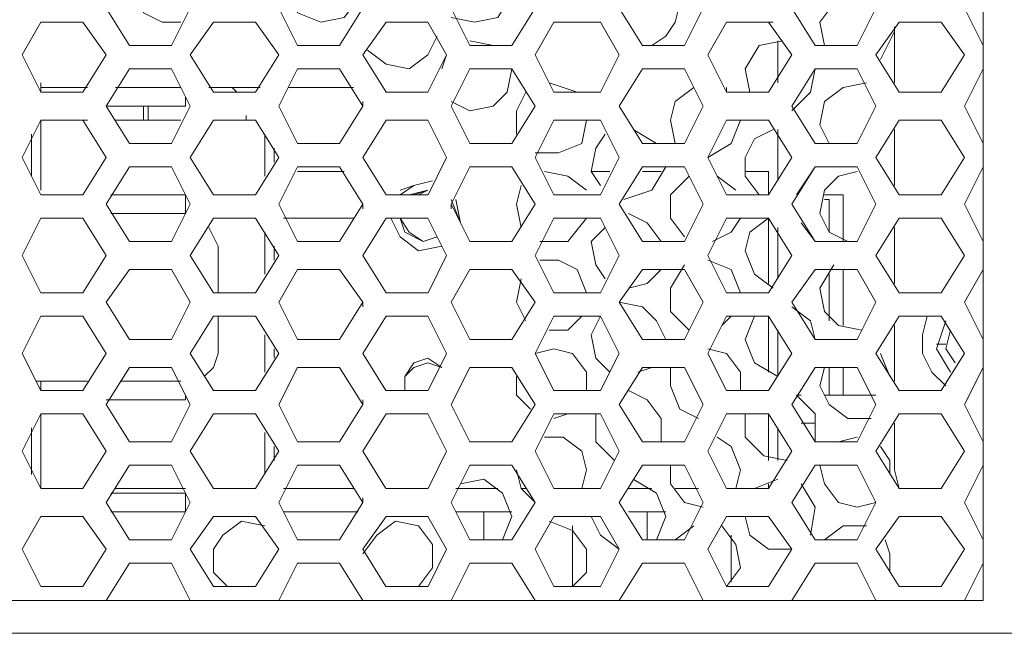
# Model space of a CAD drawing. Header units: millimetres. Extents: x 83969 to 163860, y -22594 to 4849.
# Tile 41 of 108: x 163516.46 to 163520.38, y -21397.21 to -21394.76. Entities that reach past the tile are written whole.
import ezdxf

# ---------------------------------------------------------------- set-up
doc = ezdxf.new("R2010")
doc.units = ezdxf.units.MM
doc.layers.get('0').update_dxf_attribs({"color": 251, "lineweight": 0})
doc.layers.add('_Opis_80', color=7, linetype='Continuous')

# ---------------------------------------------------------------- blocks, each defined once
blk = doc.blocks.new('UPS_2U_PA')
at = {"layer": '_Opis_80', "lineweight": 13}
for points in [[(45.1371, 54.3014), (45.1371, 46.7835)], [(39.7799, 50.7793), (39.7503, 50.6609), (39.8095, 50.5129), (39.9279, 50.4537), (40.0463, 50.4537)], [(41.7629, 50.4833), (41.9109, 50.4537), (42.0589, 50.4833), (42.1477, 50.6313), (42.1181, 50.7793)], [(43.0356, 50.3057), (43.1244, 50.3649), (43.1836, 50.4537), (43.2132, 50.5721), (43.1836, 50.6609), (43.0948, 50.7497), (43.006, 50.7793)], [(40.727, 50.6609), (40.7862, 50.5129), (40.9342, 50.4537), (41.0822, 50.4833), (41.171, 50.6017)], [(44.4267, 50.6017), (44.3083, 50.6313), (44.19, 50.5721), (44.1012, 50.4537), (44.1308, 50.3057)], [(39.5727, 50.5425), (39.7207, 50.3057)], [(39.9871, 50.3057), (40.1054, 50.5425)], [(40.6678, 50.5425), (40.7862, 50.3057)], [(41.0526, 50.3057), (41.2006, 50.5425)], [(41.7629, 50.5425), (41.8813, 50.3057)], [(42.1477, 50.3057), (42.2957, 50.5425)], [(42.8285, 50.5425), (42.9764, 50.3057)], [(43.2428, 50.3057), (43.3612, 50.5425)], [(43.9236, 50.5425), (44.0716, 50.3057)], [(44.3379, 50.3057), (44.4563, 50.5425)], [(45.0187, 50.5425), (45.1371, 50.3057)], [(39.1583, 50.4537), (39.0399, 50.2465)], [(39.4247, 50.4537), (39.1583, 50.4537)], [(39.5727, 50.2465), (39.4247, 50.4537)], [(40.2534, 50.4537), (40.1054, 50.2465)], [(40.5198, 50.4537), (40.2535, 50.4537)], [(40.6678, 50.2465), (40.5198, 50.4537)], [(41.3486, 50.4537), (41.2006, 50.2465)], [(41.6149, 50.4537), (41.3486, 50.4537)], [(41.7333, 50.2465), (41.6149, 50.4537)], [(42.4141, 50.4537), (42.2957, 50.2465)], [(42.7101, 50.4537), (42.4141, 50.4537)], [(42.8285, 50.2465), (42.7101, 50.4537)], [(43.5092, 50.4537), (43.3908, 50.2465)], [(43.7756, 50.4537), (43.5092, 50.4537)], [(43.746, 50.4537), (43.8052, 50.4537)], [(43.9236, 50.2465), (43.7756, 50.4537)], [(44.6043, 50.4537), (44.4563, 50.2465)], [(44.5747, 50.0689), (44.5747, 50.4241)], [(44.8707, 50.4537), (44.6043, 50.4537)], [(45.0187, 50.2465), (44.8707, 50.4537)], [(41.2302, 50.2761), (41.3486, 50.1873), (41.4965, 50.1577), (41.6149, 50.2465), (41.6741, 50.3649)], [(44.4859, 50.2169), (44.5747, 50.3945)], [(39.7207, 50.3057), (39.9871, 50.3057)], [(40.7862, 50.3057), (41.0526, 50.3057)], [(42.0293, 50.3057), (41.8813, 50.3353)], [(41.8813, 50.3057), (42.1477, 50.3057)], [(42.9765, 50.3057), (43.2428, 50.3057)], [(43.8644, 50.3353), (43.7164, 50.3057), (43.6276, 50.1577), (43.6572, 50.0097)], [(43.8348, 50.0689), (43.8348, 50.3353)], [(44.0716, 50.3057), (44.338, 50.3057)], [(39.0399, 50.2465), (39.1583, 50.0097)], [(39.4247, 50.0097), (39.5727, 50.2465)], [(40.1054, 50.2465), (40.2534, 50.0097)], [(40.5198, 50.0097), (40.6678, 50.2465)], [(41.2006, 50.2465), (41.3486, 50.0097)], [(41.6149, 50.0097), (41.7333, 50.2465)], [(41.7333, 50.2465), (41.7037, 50.1577)], [(42.2957, 50.2465), (42.4141, 50.0097)], [(42.7101, 50.0097), (42.8285, 50.2465)], [(43.3908, 50.2465), (43.5092, 50.0097)], [(43.7756, 50.0097), (43.9236, 50.2465)], [(44.4563, 50.2465), (44.6043, 50.0097)], [(44.8707, 50.0097), (45.0187, 50.2465)], [(39.7207, 50.1577), (39.5727, 49.9209)], [(39.9871, 50.1577), (39.7207, 50.1577)], [(40.1054, 49.9209), (39.987, 50.1577)], [(40.7862, 50.1577), (40.6678, 49.9209)], [(41.0526, 50.1577), (40.7862, 50.1577)], [(41.2006, 49.9209), (41.0526, 50.1577)], [(41.8813, 50.1577), (41.7629, 49.9209)], [(41.7629, 49.9505), (41.8813, 49.8913), (42.0293, 49.9209), (42.1181, 50.0097), (42.1477, 50.1577)], [(42.1477, 50.1577), (41.8813, 50.1577)], [(42.2957, 49.9209), (42.1477, 50.1577)], [(42.9765, 50.1577), (42.8285, 49.9209)], [(43.2428, 50.1577), (42.9765, 50.1577)], [(43.3612, 49.9209), (43.2428, 50.1577)], [(44.0716, 50.1577), (43.9236, 49.9209)], [(43.9236, 49.8913), (44.042, 50.0097), (44.0716, 50.1577)], [(44.338, 50.1577), (44.0716, 50.1577)], [(44.4563, 49.9209), (44.338, 50.1577)], [(45.1371, 50.1577), (45.0187, 49.9209)], [(39.1583, 50.0393), (39.1583, 50.0689)], [(39.1583, 50.0393), (39.1583, 50.0097)], [(39.1583, 50.0393), (39.4543, 50.0393)], [(39.6319, 50.0393), (40.0463, 50.0393)], [(40.2238, 50.0393), (40.5494, 50.0393)], [(40.4014, 50.0097), (40.3718, 50.0393)], [(40.727, 50.0393), (41.1414, 50.0393)], [(42.5621, 50.0097), (42.3845, 50.0689)], [(43.302, 50.0393), (43.1836, 49.9505), (43.154, 49.8321), (43.1836, 49.6841)], [(43.5092, 50.0097), (43.5092, 50.0393)], [(44.3971, 50.0689), (44.2492, 50.0393), (44.1308, 49.9505), (44.1012, 49.8025), (44.1604, 49.6841)], [(39.1583, 50.0097), (39.4247, 50.0097)], [(40.0758, 49.9801), (40.0758, 49.9209)], [(40.2534, 50.0097), (40.5198, 50.0097)], [(41.3486, 50.0097), (41.6149, 50.0097)], [(42.2365, 50.0097), (42.1773, 49.8913), (42.1773, 49.7433)], [(42.4141, 50.0097), (42.7101, 50.0097)], [(43.5092, 50.0097), (43.7756, 50.0097)], [(44.6043, 50.0097), (44.8707, 50.0097)], [(39.5727, 49.9209), (39.7207, 49.6841)], [(39.5727, 49.9209), (40.0759, 49.9209)], [(39.8095, 49.9209), (39.8095, 49.8321)], [(39.8391, 49.9209), (39.8391, 49.8321)], [(39.9871, 49.6841), (40.1054, 49.9209)], [(40.6678, 49.9209), (40.7862, 49.6841)], [(41.0526, 49.6841), (41.2006, 49.9209)], [(41.2006, 49.9209), (41.2006, 49.9505)], [(41.7629, 49.9209), (41.8813, 49.6841)], [(42.1477, 49.6841), (42.2957, 49.9209)], [(42.8285, 49.9209), (42.9764, 49.6841)], [(43.2428, 49.6841), (43.3612, 49.9209)], [(43.9236, 49.9209), (44.0716, 49.6841)], [(44.3379, 49.6841), (44.4563, 49.9209)], [(45.0187, 49.9209), (45.1371, 49.6841)], [(40.4606, 49.8321), (40.4606, 49.8617)], [(39.1583, 49.8321), (39.0399, 49.5953)], [(39.1583, 49.3882), (39.1583, 49.8321)], [(39.1583, 49.8321), (39.4543, 49.8321)], [(39.4247, 49.8321), (39.1583, 49.8321)], [(39.5727, 49.5953), (39.4247, 49.8321)], [(39.6319, 49.8321), (40.0463, 49.8321)], [(40.2534, 49.8321), (40.1055, 49.5953)], [(40.2534, 49.8321), (40.5198, 49.8321)], [(40.5198, 49.8321), (40.2534, 49.8321)], [(40.6678, 49.5953), (40.5198, 49.8321)], [(41.3486, 49.8321), (41.2006, 49.5953)], [(41.6149, 49.8321), (41.3486, 49.8321)], [(41.7333, 49.5953), (41.6149, 49.8321)], [(42.4141, 49.8321), (42.2957, 49.5953)], [(42.2957, 49.6249), (42.4437, 49.6249), (42.5917, 49.6841), (42.6213, 49.8321)], [(42.7101, 49.8321), (42.4141, 49.8321)], [(42.8285, 49.5953), (42.7101, 49.8321)], [(43.5092, 49.8321), (43.3908, 49.5953)], [(43.3908, 49.5953), (43.5388, 49.6841), (43.598, 49.8321)], [(43.7756, 49.8321), (43.5092, 49.8321)], [(43.9236, 49.5953), (43.7756, 49.8321)], [(44.6043, 49.8321), (44.4563, 49.5953)], [(44.8707, 49.8321), (44.6043, 49.8321)], [(45.0187, 49.5953), (44.8707, 49.8321)], [(39.0991, 49.4769), (39.0991, 49.7433)], [(40.579, 49.477), (40.579, 49.7433)], [(42.7397, 49.7433), (42.6805, 49.6545), (42.6509, 49.5065), (42.7101, 49.4178)], [(43.0652, 49.6841), (42.9172, 49.7729)], [(43.8052, 49.7729), (43.6868, 49.7137), (43.6276, 49.5953), (43.6276, 49.477), (43.7164, 49.3586)], [(43.8348, 49.4474), (43.8348, 49.7729)], [(44.5747, 49.4178), (44.5747, 49.7729)], [(39.7207, 49.6841), (39.9871, 49.6841)], [(40.6382, 49.5657), (40.6382, 49.6545)], [(40.7862, 49.6841), (41.0526, 49.6841)], [(41.8813, 49.6841), (42.1477, 49.6841)], [(42.9765, 49.6841), (43.2428, 49.6841)], [(44.0716, 49.6841), (44.338, 49.6841)], [(39.0399, 49.5953), (39.1583, 49.3586)], [(39.4247, 49.3586), (39.5727, 49.5953)], [(40.1054, 49.5953), (40.2534, 49.3586)], [(40.5198, 49.3586), (40.6678, 49.5953)], [(41.2006, 49.5953), (41.3486, 49.3586)], [(41.615, 49.3586), (41.7333, 49.5953)], [(42.2957, 49.5953), (42.4141, 49.3586)], [(42.7101, 49.3586), (42.8285, 49.5953)], [(43.3908, 49.5953), (43.5092, 49.3586)], [(43.7756, 49.3586), (43.9236, 49.5953)], [(44.4563, 49.5953), (44.6043, 49.3586)], [(44.8707, 49.3586), (45.0187, 49.5953)], [(39.7207, 49.5361), (39.5727, 49.2994)], [(39.9871, 49.5361), (39.7207, 49.5361)], [(40.1054, 49.2994), (39.987, 49.5361)], [(40.7862, 49.5361), (40.6678, 49.2994)], [(41.0526, 49.5361), (40.7862, 49.5361)], [(41.2006, 49.2994), (41.0526, 49.5361)], [(41.8813, 49.5361), (41.7629, 49.2994)], [(42.1477, 49.5361), (41.8813, 49.5361)], [(42.2957, 49.2994), (42.1477, 49.5361)], [(42.9765, 49.5361), (42.8285, 49.2994)], [(42.8581, 49.329), (43.0356, 49.3882), (43.1244, 49.5361)], [(43.2428, 49.5361), (42.9765, 49.5361)], [(43.3612, 49.2994), (43.2428, 49.5361)], [(44.0716, 49.5361), (43.9236, 49.2994)], [(43.9532, 49.3586), (44.0716, 49.5361)], [(44.338, 49.5361), (44.0716, 49.5361)], [(44.4563, 49.2994), (44.338, 49.5361)], [(45.1371, 49.5361), (45.0187, 49.2994)], [(40.7862, 49.5065), (41.0822, 49.5065)], [(42.6213, 49.3882), (42.5029, 49.477), (42.3549, 49.5065)], [(42.6509, 49.5065), (42.7693, 49.5065)], [(42.9764, 49.5065), (43.0948, 49.5065)], [(43.2724, 49.477), (43.154, 49.3586), (43.154, 49.2106), (43.2428, 49.0922)], [(43.5684, 49.3882), (43.45, 49.477)], [(43.6276, 49.5065), (43.7756, 49.5065)], [(43.7756, 49.3586), (43.7756, 49.5065)], [(44.3379, 49.5065), (44.2196, 49.477), (44.1308, 49.3882), (44.1012, 49.2402), (44.1604, 49.1218), (44.2788, 49.0626)], [(41.6445, 49.4473), (41.5261, 49.4178), (41.4374, 49.3882)], [(41.6445, 49.4473), (41.5261, 49.4178), (41.4374, 49.3586)], [(42.2069, 49.4178), (42.1773, 49.2994), (42.2069, 49.1514)], [(39.1583, 49.3586), (39.4247, 49.3586)], [(40.0759, 49.3586), (39.6023, 49.3586)], [(40.0758, 49.2402), (40.0758, 49.3586)], [(40.2534, 49.3586), (40.5198, 49.3586)], [(41.3486, 49.3586), (41.6149, 49.3586)], [(41.6149, 49.3882), (41.4965, 49.3586)], [(41.5261, 49.3586), (41.6149, 49.3882), (41.5557, 49.3586)], [(42.4141, 49.3586), (42.7101, 49.3586)], [(43.5092, 49.3586), (43.7756, 49.3586)], [(44.2492, 49.3586), (44.1308, 49.3586)], [(44.2492, 49.0626), (44.2492, 49.3586)], [(44.6043, 49.3586), (44.8707, 49.3586)], [(39.5727, 49.2994), (39.7207, 49.0626)], [(39.9871, 49.0626), (40.1055, 49.2994)], [(40.6678, 49.2994), (40.7862, 49.0626)], [(41.0526, 49.0626), (41.2006, 49.2994)], [(41.2006, 49.2994), (41.2006, 49.2698)], [(41.8221, 49.181), (41.7629, 49.329)], [(41.7629, 49.2994), (41.8813, 49.0626)], [(41.7629, 49.2698), (41.7629, 49.2994)], [(41.7629, 49.2698), (41.7629, 49.2994)], [(41.8221, 49.181), (41.7925, 49.329)], [(42.1477, 49.0626), (42.2957, 49.2994)], [(42.8285, 49.2994), (42.9764, 49.0626)], [(43.2428, 49.0626), (43.3612, 49.2994)], [(43.9236, 49.2994), (44.0716, 49.0626)], [(44.1308, 49.329), (44.1604, 49.329)], [(44.1604, 49.329), (44.1604, 49.1218)], [(44.3379, 49.0626), (44.4563, 49.2994)], [(45.0187, 49.2994), (45.1371, 49.0626)], [(40.0759, 49.2402), (39.6023, 49.2402)], [(43.0948, 49.0626), (43.006, 49.181), (42.8877, 49.2402)], [(39.1583, 49.2106), (39.0399, 48.9738)], [(39.4247, 49.2106), (39.1583, 49.2106)], [(39.5727, 48.9738), (39.4247, 49.2106)], [(40.2534, 49.2106), (40.1055, 48.9738)], [(40.283, 49.033), (40.2238, 49.1514)], [(40.5198, 49.2106), (40.2534, 49.2106)], [(40.6678, 48.9738), (40.5198, 49.2106)], [(40.6974, 49.2106), (41.1414, 49.2106)], [(41.3486, 49.2106), (41.2006, 48.9738)], [(41.6149, 49.2106), (41.3486, 49.2106)], [(41.3782, 49.2106), (41.4374, 49.0922), (41.5557, 49.0034), (41.7037, 49.033)], [(41.3782, 49.2106), (41.4374, 49.0922), (41.5557, 49.0034), (41.7037, 49.033)], [(41.4374, 49.2106), (41.467, 49.1218), (41.5853, 49.0626), (41.6741, 49.0922)], [(41.4374, 49.2106), (41.467, 49.1218), (41.5853, 49.0626), (41.6741, 49.0922)], [(41.4374, 49.2106), (41.4965, 49.1218), (41.5853, 49.0626), (41.6741, 49.0922)], [(41.7333, 48.9738), (41.6149, 49.2106)], [(42.4141, 49.2106), (42.2957, 48.9738)], [(42.3253, 49.0626), (42.5029, 49.0626), (42.6213, 49.2106)], [(42.7101, 49.2106), (42.4141, 49.2106)], [(42.7397, 49.1514), (42.6509, 49.0626), (42.6805, 48.9146), (42.7397, 48.8258)], [(42.8285, 48.9738), (42.7101, 49.2106)], [(43.5092, 49.2106), (43.3908, 48.9738)], [(43.4204, 49.0626), (43.5388, 49.1218), (43.598, 49.2106)], [(43.7756, 49.2106), (43.5092, 49.2106)], [(43.7756, 49.2106), (43.6572, 49.1218), (43.6276, 49.0034), (43.6868, 48.8554), (43.8052, 48.7666)], [(43.9236, 48.9738), (43.7756, 49.2106)], [(43.7756, 48.7962), (43.7756, 49.2106)], [(43.8348, 48.8258), (43.8348, 49.1514)], [(44.0716, 49.0626), (43.9828, 49.181)], [(44.6043, 49.2106), (44.4563, 48.9738)], [(44.5747, 48.7962), (44.5747, 49.1514)], [(44.8707, 49.2106), (44.6043, 49.2106)], [(45.0187, 48.9738), (44.8707, 49.2106)], [(40.579, 48.8554), (40.579, 49.1218)], [(39.7207, 49.0626), (39.9871, 49.0626)], [(40.283, 48.737), (40.283, 49.033)], [(40.6382, 48.9442), (40.6382, 49.033)], [(40.7862, 49.0626), (41.0526, 49.0626)], [(41.8813, 49.0626), (42.1477, 49.0626)], [(42.9764, 49.0626), (43.2428, 49.0626)], [(44.0716, 49.0626), (44.338, 49.0626)], [(39.0399, 48.9738), (39.1583, 48.737)], [(39.4247, 48.737), (39.5727, 48.9738)], [(40.1054, 48.9738), (40.2534, 48.737)], [(40.5198, 48.737), (40.6678, 48.9738)], [(41.2006, 48.9738), (41.3486, 48.737)], [(41.615, 48.737), (41.7333, 48.9738)], [(42.2957, 48.9738), (42.4141, 48.737)], [(42.7101, 48.737), (42.8285, 48.9738)], [(43.3908, 48.9738), (43.5092, 48.737)], [(43.7756, 48.737), (43.9236, 48.9738)], [(44.4563, 48.9738), (44.6043, 48.737)], [(44.8707, 48.737), (45.0187, 48.9738)], [(42.6213, 48.737), (42.5621, 48.885), (42.4437, 48.9442), (42.3253, 48.9442)], [(43.2428, 48.9146), (43.154, 48.7666), (43.154, 48.6186), (43.2724, 48.5002)], [(43.598, 48.737), (43.5388, 48.885), (43.3908, 48.9442)], [(44.19, 48.9146), (44.1012, 48.7666), (44.1308, 48.6186), (44.2196, 48.5298), (44.3675, 48.5002)], [(39.7207, 48.885), (39.5727, 48.6778)], [(39.9871, 48.885), (39.7207, 48.885)], [(40.1054, 48.6778), (39.987, 48.885)], [(40.7862, 48.885), (40.6678, 48.6778)], [(41.0526, 48.885), (40.7862, 48.885)], [(41.2006, 48.6778), (41.0526, 48.885)], [(41.8813, 48.885), (41.7629, 48.6778)], [(42.1477, 48.885), (41.8813, 48.885)], [(42.2957, 48.6778), (42.1477, 48.885)], [(42.9765, 48.885), (42.8285, 48.6778)], [(42.8877, 48.7666), (43.006, 48.7962), (43.0948, 48.885)], [(43.2428, 48.885), (42.9764, 48.885)], [(43.3612, 48.6778), (43.2428, 48.885)], [(44.0716, 48.885), (43.9236, 48.6778)], [(44.3379, 48.885), (44.0716, 48.885)], [(44.1604, 48.8554), (44.1604, 48.5594)], [(44.2492, 48.5298), (44.2492, 48.885)], [(44.4563, 48.6778), (44.338, 48.885)], [(45.1371, 48.885), (45.0187, 48.6778)], [(42.2069, 48.8258), (42.1773, 48.6778), (42.2365, 48.5594)], [(39.1583, 48.737), (39.4247, 48.737)], [(40.2534, 48.737), (40.5198, 48.737)], [(41.3486, 48.737), (41.6149, 48.737)], [(42.4141, 48.737), (42.7101, 48.737)], [(43.5092, 48.737), (43.7756, 48.737)], [(44.6043, 48.737), (44.8707, 48.737)], [(39.5727, 48.6778), (39.7207, 48.441)], [(39.9871, 48.441), (40.1055, 48.6778)], [(40.6678, 48.6778), (40.7862, 48.441)], [(41.0526, 48.441), (41.2006, 48.6778)], [(41.2006, 48.6778), (41.2006, 48.6482)], [(41.7629, 48.6778), (41.8813, 48.441)], [(42.1477, 48.441), (42.2957, 48.6778)], [(42.8285, 48.6778), (42.9764, 48.441)], [(43.1244, 48.441), (43.0652, 48.5594), (42.9764, 48.6482), (42.8285, 48.6778)], [(43.2428, 48.441), (43.3612, 48.6778)], [(43.9236, 48.6778), (44.0716, 48.441)], [(44.3379, 48.441), (44.4563, 48.6778)], [(45.0187, 48.6778), (45.1371, 48.441)], [(39.1583, 48.589), (39.0399, 48.3522)], [(39.4247, 48.589), (39.1583, 48.589)], [(39.5727, 48.3522), (39.4247, 48.589)], [(40.2534, 48.589), (40.1055, 48.3522)], [(40.5198, 48.589), (40.2534, 48.589)], [(40.283, 48.3522), (40.283, 48.589)], [(40.6678, 48.3522), (40.5198, 48.589)], [(41.3486, 48.589), (41.2006, 48.3522)], [(41.6149, 48.589), (41.3486, 48.589)], [(41.7333, 48.3522), (41.6149, 48.589)], [(42.4141, 48.589), (42.2957, 48.3522)], [(42.3845, 48.5002), (42.5029, 48.5002), (42.5917, 48.589)], [(42.7101, 48.589), (42.4141, 48.589)], [(42.7101, 48.589), (42.6509, 48.4706), (42.6805, 48.3226), (42.7693, 48.2338)], [(42.8285, 48.3522), (42.7101, 48.589)], [(43.5092, 48.589), (43.3908, 48.3522)], [(43.4796, 48.5298), (43.5388, 48.589)], [(43.7756, 48.589), (43.5092, 48.589)], [(43.6868, 48.589), (43.6276, 48.441), (43.6868, 48.293), (43.8348, 48.2042)], [(43.9236, 48.3522), (43.7756, 48.589)], [(43.7756, 48.2338), (43.7756, 48.589)], [(44.0716, 48.441), (44.042, 48.5594), (43.9236, 48.6482)], [(44.6043, 48.589), (44.4563, 48.3522)], [(44.8707, 48.589), (44.6043, 48.589)], [(44.7819, 48.589), (44.7523, 48.4706), (44.7523, 48.3522), (44.8115, 48.2338), (44.9003, 48.145)], [(45.0187, 48.3522), (44.8707, 48.589)], [(44.5747, 48.1746), (44.5747, 48.5298)], [(44.9003, 48.5594), (44.8411, 48.3818), (44.9299, 48.2338)], [(40.579, 48.2338), (40.579, 48.4706)], [(43.8348, 48.2042), (43.8348, 48.5002)], [(44.9299, 48.5002), (44.9003, 48.3818), (44.9595, 48.293)], [(39.7207, 48.441), (39.9871, 48.441)], [(40.7862, 48.441), (41.0526, 48.441)], [(41.8813, 48.441), (42.1477, 48.441)], [(42.9764, 48.441), (43.2428, 48.441)], [(44.0716, 48.441), (44.3379, 48.441)], [(44.8411, 48.4114), (44.9003, 48.4114)], [(39.0399, 48.3522), (39.1583, 48.1154)], [(39.4247, 48.1154), (39.5727, 48.3522)], [(40.1054, 48.3522), (40.2534, 48.1155)], [(40.1942, 48.2042), (40.2534, 48.2634), (40.283, 48.3522)], [(40.5198, 48.1154), (40.6678, 48.3522)], [(40.6382, 48.3226), (40.6382, 48.3818)], [(41.2006, 48.3522), (41.3485, 48.1155)], [(41.615, 48.1155), (41.7333, 48.3522)], [(42.6213, 48.1155), (42.6213, 48.2338), (42.5325, 48.3522), (42.4141, 48.3818), (42.2957, 48.3522)], [(42.2957, 48.3522), (42.4141, 48.1154)], [(42.7101, 48.1155), (42.8285, 48.3522)], [(43.598, 48.1155), (43.598, 48.2338), (43.5092, 48.3522), (43.3908, 48.3818)], [(43.3908, 48.3522), (43.5092, 48.1154)], [(43.7756, 48.1154), (43.9236, 48.3522)], [(44.4563, 48.3522), (44.6043, 48.1155)], [(44.5451, 48.2042), (44.4859, 48.3522)], [(44.8707, 48.1154), (45.0187, 48.3522)], [(41.7037, 48.2634), (41.6149, 48.3226), (41.5261, 48.293), (41.467, 48.2042), (41.467, 48.1155)], [(41.7037, 48.2634), (41.6149, 48.293), (41.5261, 48.2634), (41.467, 48.2042), (41.467, 48.1155)], [(41.7037, 48.2634), (41.6149, 48.293), (41.5261, 48.2634), (41.467, 48.2042), (41.467, 48.1155)], [(39.7207, 48.2634), (39.5727, 48.0267)], [(39.9871, 48.2634), (39.7207, 48.2634)], [(40.1054, 48.0267), (39.987, 48.2634)], [(40.7862, 48.2634), (40.6678, 48.0267)], [(41.0526, 48.2634), (40.7862, 48.2634)], [(41.2006, 48.0267), (41.0526, 48.2634)], [(41.8813, 48.2634), (41.7629, 48.0267)], [(42.1477, 48.2634), (41.8813, 48.2634)], [(42.2957, 48.0266), (42.1477, 48.2634)], [(42.9765, 48.2634), (42.8285, 48.0267)], [(42.9468, 48.2338), (43.0356, 48.2634)], [(43.2428, 48.2634), (42.9764, 48.2634)], [(43.154, 48.2634), (43.154, 48.145), (43.2132, 47.9971), (43.3316, 47.9379)], [(43.3612, 48.0266), (43.2428, 48.2634)], [(44.0716, 48.2634), (43.9236, 48.0267)], [(44.3379, 48.2634), (44.0716, 48.2634)], [(44.1308, 48.2634), (44.1012, 48.145), (44.1604, 48.0267), (44.2788, 47.9379), (44.4267, 47.9379)], [(44.1604, 48.2634), (44.1604, 48.0859)], [(44.2492, 48.0859), (44.2492, 48.2634)], [(44.4563, 48.0267), (44.338, 48.2634)], [(45.1371, 48.2634), (45.0187, 48.0267)], [(39.1583, 48.1746), (39.1287, 48.1746)], [(39.1583, 48.1746), (39.1583, 48.1154)], [(39.1583, 48.1746), (39.4543, 48.1746)], [(39.6615, 48.1746), (40.0463, 48.1746)], [(42.1773, 48.2042), (42.1773, 48.0858), (42.2661, 47.9971)], [(39.1583, 48.1155), (39.4247, 48.1155)], [(40.2534, 48.1155), (40.5198, 48.1155)], [(41.3486, 48.1155), (41.6149, 48.1155)], [(42.4141, 48.1155), (42.7101, 48.1155)], [(43.0948, 47.7899), (43.0948, 47.9379), (43.006, 48.0563), (42.8877, 48.1155)], [(43.5092, 48.1155), (43.7756, 48.1155)], [(44.6043, 48.1155), (44.8707, 48.1155)], [(39.5727, 48.0563), (40.0759, 48.0563)], [(39.5727, 48.0267), (39.7207, 47.7899)], [(39.9871, 47.7899), (40.1055, 48.0267)], [(40.0758, 48.0858), (40.0758, 48.0563)], [(40.6678, 48.0267), (40.7862, 47.7899)], [(41.0526, 47.7899), (41.2006, 48.0267)], [(41.2006, 48.0563), (41.2006, 48.0267)], [(41.7629, 48.0266), (41.8813, 47.7899)], [(42.1477, 47.7899), (42.2957, 48.0267)], [(42.8285, 48.0266), (42.9764, 47.7899)], [(43.2428, 47.7899), (43.3612, 48.0267)], [(43.9236, 48.0267), (44.0716, 47.7899)], [(43.9532, 48.0858), (43.9828, 48.0858)], [(44.0716, 47.7899), (44.0716, 47.9675), (43.9532, 48.0858)], [(44.1308, 48.0858), (44.4563, 48.0858)], [(44.3379, 47.7899), (44.4563, 48.0267)], [(45.0187, 48.0267), (45.1371, 47.7899)], [(39.1583, 47.9675), (39.0399, 47.7307)], [(39.1583, 47.4939), (39.1583, 47.9675)], [(39.4247, 47.9675), (39.1583, 47.9675)], [(39.5727, 47.7307), (39.4247, 47.9675)], [(40.2534, 47.9675), (40.1055, 47.7307)], [(40.5198, 47.9675), (40.2534, 47.9675)], [(40.6678, 47.7307), (40.5198, 47.9675)], [(41.3486, 47.9675), (41.2006, 47.7307)], [(41.6149, 47.9675), (41.3486, 47.9675)], [(41.7333, 47.7307), (41.6149, 47.9675)], [(42.4141, 47.9675), (42.2957, 47.7307)], [(42.7101, 47.9675), (42.4141, 47.9675)], [(42.4141, 47.9379), (42.5029, 47.9675)], [(42.6805, 47.9675), (42.6805, 47.7899), (42.7989, 47.6715)], [(42.8285, 47.7307), (42.7101, 47.9675)], [(43.5092, 47.9675), (43.3908, 47.7307)], [(43.7756, 47.9675), (43.5092, 47.9675)], [(43.6276, 47.9675), (43.6276, 47.8195), (43.746, 47.7011), (43.894, 47.6715)], [(43.9236, 47.7307), (43.7756, 47.9675)], [(43.7756, 47.6715), (43.7756, 47.9675)], [(44.6043, 47.9675), (44.4563, 47.7307)], [(44.8707, 47.9675), (44.6043, 47.9675)], [(45.0187, 47.7307), (44.8707, 47.9675)], [(44.0716, 47.9083), (43.9828, 47.9083)], [(44.5747, 47.6123), (44.5747, 47.9083)], [(39.0991, 47.5827), (39.0991, 47.8787)], [(40.579, 47.5827), (40.579, 47.8491)], [(43.8348, 47.6715), (43.8348, 47.8787)], [(39.0991, 47.6123), (39.0991, 47.8195)], [(39.7207, 47.7899), (39.9871, 47.7899)], [(40.7862, 47.7899), (41.0526, 47.7899)], [(41.8813, 47.7899), (42.1477, 47.7899)], [(42.5917, 47.4939), (42.6213, 47.6123), (42.5917, 47.7307), (42.4733, 47.8195), (42.3549, 47.8195)], [(42.9765, 47.7899), (43.2428, 47.7899)], [(43.5684, 47.4939), (43.598, 47.6123), (43.5388, 47.7603), (43.45, 47.8195)], [(44.0716, 47.7899), (44.338, 47.7899)], [(44.3379, 47.8195), (44.2196, 47.7899)], [(39.0399, 47.7307), (39.1583, 47.4939)], [(39.4247, 47.4939), (39.5727, 47.7307)], [(40.1054, 47.7307), (40.2534, 47.4939)], [(40.5198, 47.4939), (40.6678, 47.7307)], [(40.6382, 47.6715), (40.6382, 47.7603)], [(41.2006, 47.7307), (41.3485, 47.4939)], [(41.615, 47.4939), (41.7333, 47.7307)], [(42.2957, 47.7307), (42.4141, 47.4939)], [(42.7101, 47.4939), (42.8285, 47.7307)], [(43.3908, 47.7307), (43.5092, 47.4939)], [(43.7756, 47.4939), (43.9236, 47.7307)], [(44.4563, 47.7307), (44.6043, 47.4939)], [(44.5451, 47.5827), (44.5451, 47.6715), (44.4859, 47.7603)], [(44.8707, 47.4939), (45.0187, 47.7307)], [(39.7207, 47.6419), (39.5727, 47.4051)], [(39.9871, 47.6419), (39.7207, 47.6419)], [(40.1054, 47.4051), (39.987, 47.6419)], [(40.7862, 47.6419), (40.6678, 47.4051)], [(41.0526, 47.6419), (40.7862, 47.6419)], [(41.2006, 47.4051), (41.0526, 47.6419)], [(41.8813, 47.6419), (41.7629, 47.4051)], [(42.1477, 47.6419), (41.8813, 47.6419)], [(42.2957, 47.4051), (42.1477, 47.6419)], [(42.1773, 47.6123), (42.2069, 47.4939), (42.2957, 47.4051)], [(42.9764, 47.6419), (42.8285, 47.4051)], [(43.2428, 47.6419), (42.9764, 47.6419)], [(43.154, 47.6419), (43.154, 47.5235), (43.2428, 47.4051), (43.3612, 47.3755)], [(43.3612, 47.4051), (43.2428, 47.6419)], [(44.0716, 47.6419), (43.9236, 47.4051)], [(44.3379, 47.6419), (44.0716, 47.6419)], [(44.1012, 47.6419), (44.1308, 47.5235), (44.2196, 47.4051), (44.3379, 47.3755), (44.4563, 47.4051)], [(44.4563, 47.4051), (44.338, 47.6419)], [(44.5747, 47.6123), (44.6043, 47.4939)], [(45.1371, 47.6419), (45.0187, 47.4051)], [(42.0885, 47.1683), (42.1477, 47.3163), (42.0885, 47.4643), (41.9701, 47.5531), (41.8221, 47.5235)], [(43.0652, 47.1683), (43.1244, 47.3163), (43.0652, 47.4643), (42.9172, 47.5531)], [(43.8348, 47.5531), (43.6868, 47.4939)], [(39.1583, 47.4939), (39.4247, 47.4939)], [(39.1583, 47.4939), (39.4247, 47.4939)], [(40.0759, 47.4643), (39.6023, 47.4643)], [(39.6319, 47.4939), (40.0759, 47.4939)], [(40.0758, 47.3459), (40.0758, 47.4643)], [(40.2534, 47.4939), (40.5198, 47.4939)], [(40.2534, 47.4939), (40.5198, 47.4939)], [(40.6974, 47.4939), (41.1414, 47.4939)], [(41.3486, 47.4939), (41.6149, 47.4939)], [(41.7925, 47.4939), (42.0589, 47.4939)], [(42.2069, 47.4939), (42.2365, 47.4939)], [(42.4141, 47.4939), (42.7101, 47.4939)], [(42.4141, 47.4939), (42.5917, 47.4939)], [(42.8876, 47.4939), (43.0356, 47.4939)], [(43.1836, 47.4939), (43.3316, 47.4939)], [(43.5092, 47.4939), (43.7756, 47.4939)], [(43.5092, 47.4939), (43.5684, 47.4939)], [(43.6868, 47.4939), (43.7756, 47.4939)], [(43.7756, 47.4939), (43.7756, 47.5235)], [(43.7756, 47.4939), (43.7756, 47.5235)], [(44.042, 47.1979), (44.0716, 47.3755), (43.9828, 47.5235)], [(44.6043, 47.4939), (44.8707, 47.4939)], [(39.5727, 47.4051), (39.7207, 47.1683)], [(39.9871, 47.1683), (40.1055, 47.4051)], [(40.6678, 47.4051), (40.7862, 47.1683)], [(41.0526, 47.1683), (41.2006, 47.4051)], [(41.2006, 47.4051), (41.2006, 47.4347)], [(41.7629, 47.4051), (41.8813, 47.1683)], [(42.1477, 47.1683), (42.2957, 47.4051)], [(42.8285, 47.4051), (42.9764, 47.1683)], [(43.2428, 47.1683), (43.3612, 47.4051)], [(43.9236, 47.4051), (44.0716, 47.1683)], [(44.3379, 47.1683), (44.4563, 47.4051)], [(45.0187, 47.4051), (45.1371, 47.1683)], [(40.0759, 47.3459), (39.6023, 47.3459)], [(41.171, 47.3459), (40.6974, 47.3459)], [(41.7925, 47.3459), (42.1477, 47.3459)], [(41.9701, 47.1683), (41.9701, 47.3459)], [(42.8876, 47.3459), (43.1244, 47.3459)], [(43.006, 47.1683), (43.006, 47.3459)], [(39.1583, 47.3163), (39.0399, 47.1091)], [(39.4247, 47.3163), (39.1583, 47.3163)], [(39.5727, 47.1091), (39.4247, 47.3163)], [(40.2534, 47.3163), (40.1055, 47.1091)], [(40.5198, 47.3163), (40.2534, 47.3163)], [(40.579, 47.2571), (40.431, 47.2867), (40.3126, 47.1979), (40.2534, 47.1091), (40.2534, 46.9611), (40.3422, 46.8723)], [(40.6678, 47.1091), (40.5198, 47.3163)], [(41.3486, 47.3163), (41.2006, 47.1091)], [(41.5557, 46.8723), (41.6445, 46.9907), (41.6445, 47.1387), (41.5557, 47.2571), (41.4078, 47.2867), (41.2894, 47.1979), (41.2006, 47.0795)], [(41.6149, 47.3163), (41.3486, 47.3163)], [(41.7333, 47.1091), (41.6149, 47.3163)], [(42.4141, 47.3163), (42.2957, 47.1091)], [(42.5325, 46.8723), (42.6213, 46.9611), (42.6213, 47.1091), (42.5325, 47.2275), (42.3845, 47.2867)], [(42.7101, 47.3163), (42.4141, 47.3163)], [(42.6509, 47.3163), (42.7101, 47.1979), (42.8285, 47.1091)], [(42.8285, 47.1091), (42.7101, 47.3163)], [(43.5092, 47.3163), (43.3908, 47.1091)], [(43.7756, 47.3163), (43.5092, 47.3163)], [(43.6276, 47.3163), (43.6572, 47.1979), (43.7756, 47.1091), (43.9236, 47.1091)], [(43.9236, 47.1091), (43.7756, 47.3163)], [(44.6043, 47.3163), (44.4563, 47.1091)], [(44.8707, 47.3163), (44.6043, 47.3163)], [(45.0187, 47.1091), (44.8707, 47.3163)], [(42.5325, 46.8723), (42.5325, 47.2571)], [(43.302, 47.2571), (43.1836, 47.1683)], [(43.5092, 46.8723), (43.598, 46.9907), (43.5684, 47.1387), (43.4796, 47.2571)], [(44.3971, 47.2571), (44.2492, 47.2571), (44.1308, 47.1683)], [(39.7207, 47.1683), (39.9871, 47.1683)], [(40.7862, 47.1683), (41.0526, 47.1683)], [(41.8813, 47.1683), (42.1477, 47.1683)], [(42.9764, 47.1683), (43.2428, 47.1683)], [(43.5388, 46.9019), (43.5388, 47.1979)], [(44.0716, 47.1683), (44.3379, 47.1683)], [(44.5451, 46.9611), (44.5451, 47.0795), (44.5155, 47.1683)], [(39.0399, 47.1091), (39.1583, 46.8723)], [(39.4247, 46.8723), (39.5727, 47.1091)], [(40.1054, 47.1091), (40.2534, 46.8723)], [(40.5198, 46.8723), (40.6678, 47.1091)], [(41.2006, 47.1091), (41.3485, 46.8723)], [(41.615, 46.8723), (41.7333, 47.1091)], [(42.2957, 47.1091), (42.4141, 46.8723)], [(42.7101, 46.8723), (42.8285, 47.1091)], [(43.3908, 47.1091), (43.5092, 46.8723)], [(43.7756, 46.8723), (43.9236, 47.1091)], [(44.4563, 47.1091), (44.6043, 46.8723)], [(44.8707, 46.8723), (45.0187, 47.1091)], [(39.7207, 47.0203), (39.5727, 46.7835)], [(39.987, 47.0203), (39.7207, 47.0203)], [(40.1054, 46.7835), (39.987, 47.0203)], [(40.7862, 47.0203), (40.6678, 46.7835)], [(41.0526, 47.0203), (40.7862, 47.0203)], [(41.2006, 46.7835), (41.0526, 47.0203)], [(41.8813, 47.0203), (41.7629, 46.7835)], [(42.1477, 47.0203), (41.8813, 47.0203)], [(42.2957, 46.7835), (42.1477, 47.0203)], [(42.9764, 47.0203), (42.8285, 46.7835)], [(43.2428, 47.0203), (42.9764, 47.0203)], [(43.3612, 46.7835), (43.2428, 47.0203)], [(44.0716, 47.0203), (43.9236, 46.7835)], [(44.3379, 47.0203), (44.0715, 47.0203)], [(44.4563, 46.7835), (44.3379, 47.0203)], [(45.1371, 47.0203), (45.0187, 46.7835)], [(39.1583, 46.8723), (39.4247, 46.8723)], [(40.2534, 46.8723), (40.5198, 46.8723)], [(41.3485, 46.8723), (41.6149, 46.8723)], [(42.4141, 46.8723), (42.7101, 46.8723)], [(43.5092, 46.8723), (43.7756, 46.8723)], [(44.6043, 46.8723), (44.8707, 46.8723)], [(45.1371, 46.7835), (35.4882, 46.7835)], [(63.9613, 46.5764), (35.281, 46.5764)]]:
    blk.add_lwpolyline(points, dxfattribs=at)

msp = doc.modelspace()

# ---------------------------------------------------------------- block references
at = {"xscale": 0.6288110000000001, "yscale": 0.6288110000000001, "zscale": 0.6288110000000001}
msp.add_blockref('UPS_2U_PA', (163491.9172, -21426.4984), dxfattribs=at)

doc.saveas('drawing.dxf')
